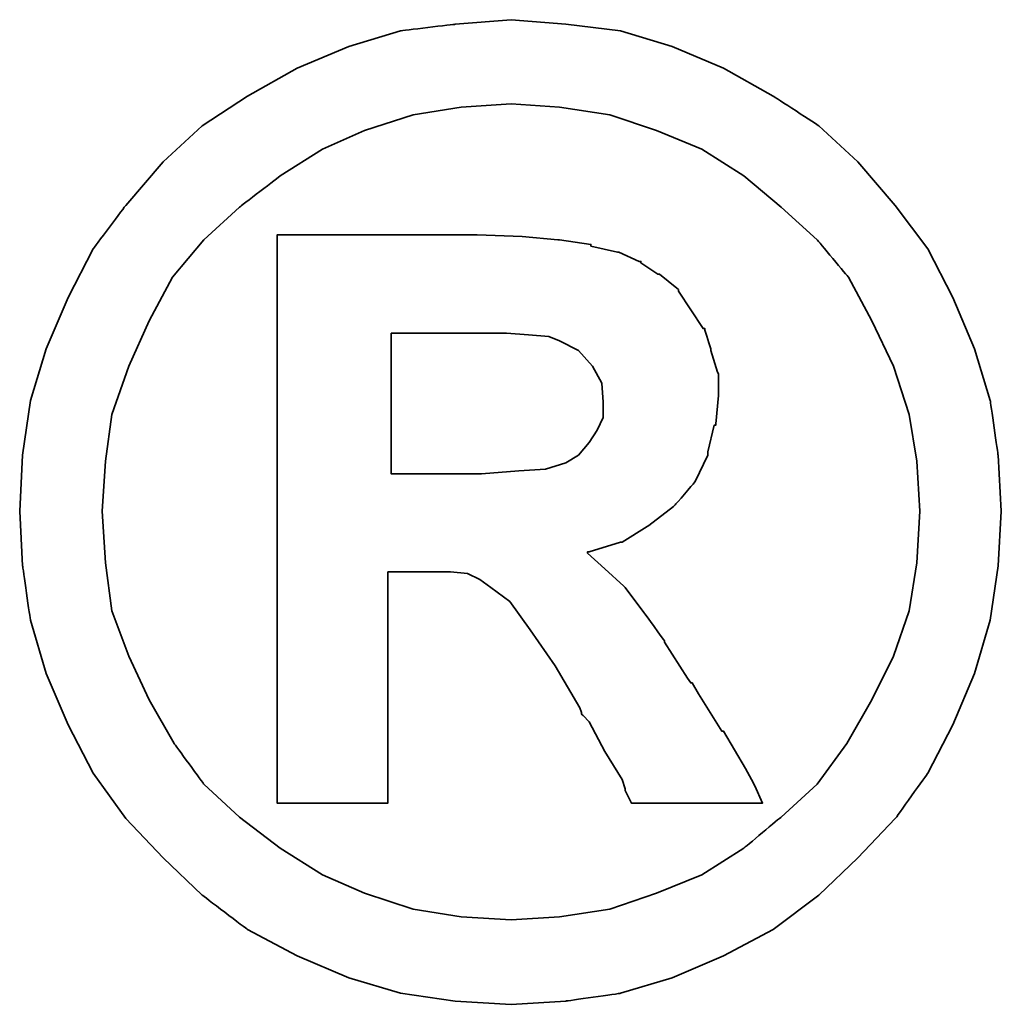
# Model space of a CAD drawing. Header units: millimetres. Extents: x 467 to 831, y 501 to 636.
# Tile 49 of 51: x 767.61 to 769.25, y 545.23 to 546.88. Entities that reach past the tile are written whole.
import ezdxf

# ---------------------------------------------------------------- set-up
doc = ezdxf.new("R2010")
doc.units = ezdxf.units.MM
doc.layers.add('DIM', color=4, linetype='CONTINUOUS')
doc.layers.add('layer 1', color=7, linetype='CONTINUOUS')

# ---------------------------------------------------------------- blocks, each defined once
blk = doc.blocks.new('TBI MOTION logo(完整正式版)')
at = {"layer": 'layer 1', "color": 22, "lineweight": 35}
for points, knots in [([(81.20634, 4.98624), (81.20634, 4.98624), (81.18649, 5.32862), (81.18649, 5.32862), (81.18649, 5.32862), (81.18649, 5.32862), (81.13886, 5.66206), (81.13886, 5.66206), (81.13886, 5.66206), (81.13886, 5.66206), (81.04359, 5.97764), (81.04359, 5.97764), (81.04359, 5.97764), (81.04359, 5.97764), (80.91061, 6.29124), (80.91061, 6.29124), (80.91061, 6.29124), (80.91061, 6.29124), (80.75778, 6.58697), (80.75778, 6.58697), (80.75778, 6.58697), (80.75778, 6.58697), (80.5593, 6.85294), (80.5593, 6.85294), (80.5593, 6.85294), (80.5593, 6.85294), (80.33105, 7.1189), (80.33105, 7.1189), (80.33105, 7.1189), (80.33105, 7.1189), (80.09287, 7.33921), (80.09287, 7.33921), (80.09287, 7.33921), (80.09287, 7.33921), (79.815, 7.51982), (79.815, 7.51982), (79.815, 7.51982), (79.815, 7.51982), (79.51133, 7.69051), (79.51133, 7.69051), (79.51133, 7.69051), (79.51133, 7.69051), (79.19773, 7.8235), (79.19773, 7.8235), (79.19773, 7.8235), (79.19773, 7.8235), (78.88215, 7.91877), (78.88215, 7.91877), (78.88215, 7.91877), (78.88215, 7.91877), (78.54871, 7.95846), (78.54871, 7.95846), (78.54871, 7.95846), (78.54871, 7.95846), (78.21526, 7.98625), (78.21526, 7.98625), (78.21526, 7.98625), (78.21526, 7.98625), (77.87388, 7.95846), (77.87388, 7.95846), (77.87388, 7.95846), (77.87388, 7.95846), (77.54044, 7.91877), (77.54044, 7.91877), (77.54044, 7.91877), (77.54044, 7.91877), (77.22485, 7.8235), (77.22485, 7.8235), (77.22485, 7.8235), (77.22485, 7.8235), (76.91027, 7.69051), (76.91027, 7.69051), (76.91027, 7.69051), (76.91027, 7.69051), (76.6056, 7.51982), (76.6056, 7.51982), (76.6056, 7.51982), (76.6056, 7.51982), (76.32972, 7.33921), (76.32972, 7.33921), (76.32972, 7.33921), (76.32972, 7.33921), (76.09154, 7.1189), (76.09154, 7.1189), (76.09154, 7.1189), (76.09154, 7.1189), (75.86329, 6.85294), (75.86329, 6.85294), (75.86329, 6.85294), (75.86329, 6.85294), (75.66382, 6.58697), (75.66382, 6.58697), (75.66382, 6.58697), (75.66382, 6.58697), (75.51099, 6.29124), (75.51099, 6.29124), (75.51099, 6.29124), (75.51099, 6.29124), (75.37702, 5.97764), (75.37702, 5.97764), (75.37702, 5.97764), (75.37702, 5.97764), (75.28175, 5.66206), (75.28175, 5.66206), (75.28175, 5.66206), (75.28175, 5.66206), (75.23411, 5.32862), (75.23411, 5.32862), (75.23411, 5.32862), (75.23411, 5.32862), (75.21625, 4.98624), (75.21625, 4.98624), (75.21625, 4.98624), (75.21625, 4.98624), (75.23411, 4.6528), (75.23411, 4.6528), (75.23411, 4.6528), (75.23411, 4.6528), (75.28175, 4.32035), (75.28175, 4.32035), (75.28175, 4.32035), (75.28175, 4.32035), (75.37702, 3.99583), (75.37702, 3.99583), (75.37702, 3.99583), (75.37702, 3.99583), (75.51099, 3.68224), (75.51099, 3.68224), (75.51099, 3.68224), (75.51099, 3.68224), (75.66382, 3.38749), (75.66382, 3.38749), (75.66382, 3.38749), (75.66382, 3.38749), (75.86329, 3.10963), (75.86329, 3.10963), (75.86329, 3.10963), (75.86329, 3.10963), (76.09154, 2.87145), (76.09154, 2.87145), (76.09154, 2.87145), (76.09154, 2.87145), (76.32972, 2.6432), (76.32972, 2.6432), (76.32972, 2.6432), (76.32972, 2.6432), (76.6056, 2.43381), (76.6056, 2.43381), (76.6056, 2.43381), (76.6056, 2.43381), (76.91027, 2.27205), (76.91027, 2.27205), (76.91027, 2.27205), (76.91027, 2.27205), (77.22485, 2.13906), (77.22485, 2.13906), (77.22485, 2.13906), (77.22485, 2.13906), (77.54044, 2.0438), (77.54044, 2.0438), (77.54044, 2.0438), (77.54044, 2.0438), (77.87388, 1.99616), (77.87388, 1.99616), (77.87388, 1.99616), (77.87388, 1.99616), (78.21526, 1.97631), (78.21526, 1.97631), (78.21526, 1.97631), (78.21526, 1.97631), (78.54871, 1.99616), (78.54871, 1.99616), (78.54871, 1.99616), (78.54871, 1.99616), (78.88215, 2.0438), (78.88215, 2.0438), (78.88215, 2.0438), (78.88215, 2.0438), (79.19773, 2.13906), (79.19773, 2.13906), (79.19773, 2.13906), (79.19773, 2.13906), (79.51133, 2.27205), (79.51133, 2.27205), (79.51133, 2.27205), (79.51133, 2.27205), (79.815, 2.43381), (79.815, 2.43381), (79.815, 2.43381), (79.815, 2.43381), (80.09287, 2.6432), (80.09287, 2.6432), (80.09287, 2.6432), (80.09287, 2.6432), (80.33105, 2.87145), (80.33105, 2.87145), (80.33105, 2.87145), (80.33105, 2.87145), (80.5593, 3.10963), (80.5593, 3.10963), (80.5593, 3.10963), (80.5593, 3.10963), (80.75778, 3.38749), (80.75778, 3.38749), (80.75778, 3.38749), (80.75778, 3.38749), (80.91061, 3.68224), (80.91061, 3.68224), (80.91061, 3.68224), (80.91061, 3.68224), (81.04359, 3.99583), (81.04359, 3.99583), (81.04359, 3.99583), (81.04359, 3.99583), (81.13886, 4.32035), (81.13886, 4.32035), (81.13886, 4.32035), (81.13886, 4.32035), (81.18649, 4.6528), (81.18649, 4.6528), (81.18649, 4.6528), (81.18649, 4.6528), (81.20634, 4.98624), (81.20634, 4.98624)], [0, 0, 0, 0, 0.0178571, 0.0178571, 0.0178571, 0.0178572, 0.0357143, 0.0357143, 0.0357143, 0.0357143, 0.0535714, 0.0535714, 0.0535714, 0.0535714, 0.0714286, 0.0714286, 0.0714286, 0.0714286, 0.0892857, 0.0892857, 0.0892857, 0.0892857, 0.1071429, 0.1071429, 0.1071429, 0.1071429, 0.125, 0.125, 0.125, 0.125, 0.1428571, 0.1428571, 0.1428571, 0.1428572, 0.1607143, 0.1607143, 0.1607143, 0.1607143, 0.1785714, 0.1785714, 0.1785714, 0.1785714, 0.1964286, 0.1964286, 0.1964286, 0.1964286, 0.2142857, 0.2142857, 0.2142857, 0.2142857, 0.2321429, 0.2321429, 0.2321429, 0.2321429, 0.25, 0.25, 0.25, 0.25, 0.2678571, 0.2678571, 0.2678571, 0.2678572, 0.2857143, 0.2857143, 0.2857143, 0.2857143, 0.3035714, 0.3035714, 0.3035714, 0.3035714, 0.3214286, 0.3214286, 0.3214286, 0.3214286, 0.3392857, 0.3392857, 0.3392857, 0.3392857, 0.3571429, 0.3571429, 0.3571429, 0.3571429, 0.375, 0.375, 0.375, 0.375, 0.3928571, 0.3928571, 0.3928571, 0.3928572, 0.4107143, 0.4107143, 0.4107143, 0.4107143, 0.4285714, 0.4285714, 0.4285714, 0.4285714, 0.4464286, 0.4464286, 0.4464286, 0.4464286, 0.4642857, 0.4642857, 0.4642857, 0.4642857, 0.4821429, 0.4821429, 0.4821429, 0.4821429, 0.5, 0.5, 0.5, 0.5, 0.5178571, 0.5178571, 0.5178571, 0.5178572, 0.5357143, 0.5357143, 0.5357143, 0.5357143, 0.5535714, 0.5535714, 0.5535714, 0.5535714, 0.5714286, 0.5714286, 0.5714286, 0.5714286, 0.5892857, 0.5892857, 0.5892857, 0.5892857, 0.6071429, 0.6071429, 0.6071429, 0.6071429, 0.625, 0.625, 0.625, 0.625, 0.6428571, 0.6428571, 0.6428571, 0.6428572, 0.6607143, 0.6607143, 0.6607143, 0.6607143, 0.6785714, 0.6785714, 0.6785714, 0.6785714, 0.6964286, 0.6964286, 0.6964286, 0.6964286, 0.7142857, 0.7142857, 0.7142857, 0.7142857, 0.7321429, 0.7321429, 0.7321429, 0.7321429, 0.75, 0.75, 0.75, 0.75, 0.7678571, 0.7678571, 0.7678571, 0.7678572, 0.7857143, 0.7857143, 0.7857143, 0.7857143, 0.8035714, 0.8035714, 0.8035714, 0.8035714, 0.8214286, 0.8214286, 0.8214286, 0.8214286, 0.8392857, 0.8392857, 0.8392857, 0.8392857, 0.8571429, 0.8571429, 0.8571429, 0.8571429, 0.875, 0.875, 0.875, 0.875, 0.8928571, 0.8928571, 0.8928571, 0.8928572, 0.9107143, 0.9107143, 0.9107143, 0.9107143, 0.9285714, 0.9285714, 0.9285714, 0.9285714, 0.9464286, 0.9464286, 0.9464286, 0.9464286, 0.9642857, 0.9642857, 0.9642857, 0.9642857, 0.9821429, 0.9821429, 0.9821429, 0.9821429, 1, 1, 1, 1]), ([(80.71014, 4.98624), (80.71014, 4.98624), (80.69129, 5.29091), (80.69129, 5.29091), (80.69129, 5.29091), (80.69129, 5.29091), (80.64464, 5.57672), (80.64464, 5.57672), (80.64464, 5.57672), (80.64464, 5.57672), (80.54937, 5.87245), (80.54937, 5.87245), (80.54937, 5.87245), (80.54937, 5.87245), (80.41639, 6.14833), (80.41639, 6.14833), (80.41639, 6.14833), (80.41639, 6.14833), (80.27349, 6.41429), (80.27349, 6.41429), (80.27349, 6.41429), (80.27349, 6.41429), (80.08295, 6.64255), (80.08295, 6.64255), (80.08295, 6.64255), (80.08295, 6.64255), (79.86264, 6.84301), (79.86264, 6.84301), (79.86264, 6.84301), (79.86264, 6.84301), (79.63439, 7.03355), (79.63439, 7.03355), (79.63439, 7.03355), (79.63439, 7.03355), (79.37835, 7.1963), (79.37835, 7.1963), (79.37835, 7.1963), (79.37835, 7.1963), (79.10246, 7.30944), (79.10246, 7.30944), (79.10246, 7.30944), (79.10246, 7.30944), (78.81665, 7.40471), (78.81665, 7.40471), (78.81665, 7.40471), (78.81665, 7.40471), (78.511, 7.45234), (78.511, 7.45234), (78.511, 7.45234), (78.511, 7.45234), (78.21526, 7.47219), (78.21526, 7.47219), (78.21526, 7.47219), (78.21526, 7.47219), (77.9106, 7.45234), (77.9106, 7.45234), (77.9106, 7.45234), (77.9106, 7.45234), (77.61685, 7.40471), (77.61685, 7.40471), (77.61685, 7.40471), (77.61685, 7.40471), (77.32012, 7.30944), (77.32012, 7.30944), (77.32012, 7.30944), (77.32012, 7.30944), (77.06309, 7.1963), (77.06309, 7.1963), (77.06309, 7.1963), (77.06309, 7.1963), (76.80606, 7.03355), (76.80606, 7.03355), (76.80606, 7.03355), (76.80606, 7.03355), (76.55797, 6.84301), (76.55797, 6.84301), (76.55797, 6.84301), (76.55797, 6.84301), (76.34063, 6.64255), (76.34063, 6.64255), (76.34063, 6.64255), (76.34063, 6.64255), (76.1491, 6.41429), (76.1491, 6.41429), (76.1491, 6.41429), (76.1491, 6.41429), (76.0062, 6.14833), (76.0062, 6.14833), (76.0062, 6.14833), (76.0062, 6.14833), (75.88314, 5.87245), (75.88314, 5.87245), (75.88314, 5.87245), (75.88314, 5.87245), (75.77794, 5.57672), (75.77794, 5.57672), (75.77794, 5.57672), (75.77794, 5.57672), (75.73924, 5.29091), (75.73924, 5.29091), (75.73924, 5.29091), (75.73924, 5.29091), (75.72039, 4.98624), (75.72039, 4.98624), (75.72039, 4.98624), (75.72039, 4.98624), (75.73924, 4.67165), (75.73924, 4.67165), (75.73924, 4.67165), (75.73924, 4.67165), (75.77794, 4.37791), (75.77794, 4.37791), (75.77794, 4.37791), (75.77794, 4.37791), (75.88314, 4.10102), (75.88314, 4.10102), (75.88314, 4.10102), (75.88314, 4.10102), (76.0062, 3.83407), (76.0062, 3.83407), (76.0062, 3.83407), (76.0062, 3.83407), (76.15902, 3.56811), (76.15902, 3.56811), (76.15902, 3.56811), (76.15902, 3.56811), (76.34063, 3.32001), (76.34063, 3.32001), (76.34063, 3.32001), (76.34063, 3.32001), (76.55797, 3.11955), (76.55797, 3.11955), (76.55797, 3.11955), (76.55797, 3.11955), (76.80606, 2.92901), (76.80606, 2.92901), (76.80606, 2.92901), (76.80606, 2.92901), (77.06309, 2.76725), (77.06309, 2.76725), (77.06309, 2.76725), (77.06309, 2.76725), (77.32012, 2.65412), (77.32012, 2.65412), (77.32012, 2.65412), (77.32012, 2.65412), (77.61685, 2.55786), (77.61685, 2.55786), (77.61685, 2.55786), (77.61685, 2.55786), (77.9106, 2.51022), (77.9106, 2.51022), (77.9106, 2.51022), (77.9106, 2.51022), (78.21526, 2.49137), (78.21526, 2.49137), (78.21526, 2.49137), (78.21526, 2.49137), (78.511, 2.51022), (78.511, 2.51022), (78.511, 2.51022), (78.511, 2.51022), (78.81665, 2.55786), (78.81665, 2.55786), (78.81665, 2.55786), (78.81665, 2.55786), (79.10246, 2.65412), (79.10246, 2.65412), (79.10246, 2.65412), (79.10246, 2.65412), (79.37835, 2.76725), (79.37835, 2.76725), (79.37835, 2.76725), (79.37835, 2.76725), (79.63439, 2.92901), (79.63439, 2.92901), (79.63439, 2.92901), (79.63439, 2.92901), (79.86264, 3.11955), (79.86264, 3.11955), (79.86264, 3.11955), (79.86264, 3.11955), (80.08295, 3.32001), (80.08295, 3.32001), (80.08295, 3.32001), (80.08295, 3.32001), (80.26356, 3.56811), (80.26356, 3.56811), (80.26356, 3.56811), (80.26356, 3.56811), (80.41639, 3.83407), (80.41639, 3.83407), (80.41639, 3.83407), (80.41639, 3.83407), (80.54937, 4.10102), (80.54937, 4.10102), (80.54937, 4.10102), (80.54937, 4.10102), (80.64464, 4.37791), (80.64464, 4.37791), (80.64464, 4.37791), (80.64464, 4.37791), (80.69129, 4.67165), (80.69129, 4.67165), (80.69129, 4.67165), (80.69129, 4.67165), (80.71014, 4.98624), (80.71014, 4.98624)], [0, 0, 0, 0, 0.0192308, 0.0192308, 0.0192308, 0.0192308, 0.0384615, 0.0384615, 0.0384615, 0.0384615, 0.0576923, 0.0576923, 0.0576923, 0.0576923, 0.0769231, 0.0769231, 0.0769231, 0.0769231, 0.0961538, 0.0961538, 0.0961538, 0.0961539, 0.1153846, 0.1153846, 0.1153846, 0.1153846, 0.1346154, 0.1346154, 0.1346154, 0.1346154, 0.1538462, 0.1538462, 0.1538462, 0.1538462, 0.1730769, 0.1730769, 0.1730769, 0.1730769, 0.1923077, 0.1923077, 0.1923077, 0.1923077, 0.2115385, 0.2115385, 0.2115385, 0.2115385, 0.2307692, 0.2307692, 0.2307692, 0.2307692, 0.25, 0.25, 0.25, 0.25, 0.2692308, 0.2692308, 0.2692308, 0.2692308, 0.2884615, 0.2884615, 0.2884615, 0.2884615, 0.3076923, 0.3076923, 0.3076923, 0.3076923, 0.3269231, 0.3269231, 0.3269231, 0.3269231, 0.3461538, 0.3461538, 0.3461538, 0.3461539, 0.3653846, 0.3653846, 0.3653846, 0.3653846, 0.3846154, 0.3846154, 0.3846154, 0.3846154, 0.4038462, 0.4038462, 0.4038462, 0.4038462, 0.4230769, 0.4230769, 0.4230769, 0.4230769, 0.4423077, 0.4423077, 0.4423077, 0.4423077, 0.4615385, 0.4615385, 0.4615385, 0.4615385, 0.4807692, 0.4807692, 0.4807692, 0.4807692, 0.5, 0.5, 0.5, 0.5, 0.5192308, 0.5192308, 0.5192308, 0.5192308, 0.5384615, 0.5384615, 0.5384615, 0.5384615, 0.5576923, 0.5576923, 0.5576923, 0.5576923, 0.5769231, 0.5769231, 0.5769231, 0.5769231, 0.5961538, 0.5961538, 0.5961538, 0.5961539, 0.6153846, 0.6153846, 0.6153846, 0.6153846, 0.6346154, 0.6346154, 0.6346154, 0.6346154, 0.6538462, 0.6538462, 0.6538462, 0.6538462, 0.6730769, 0.6730769, 0.6730769, 0.6730769, 0.6923077, 0.6923077, 0.6923077, 0.6923077, 0.7115385, 0.7115385, 0.7115385, 0.7115385, 0.7307692, 0.7307692, 0.7307692, 0.7307692, 0.75, 0.75, 0.75, 0.75, 0.7692308, 0.7692308, 0.7692308, 0.7692308, 0.7884615, 0.7884615, 0.7884615, 0.7884615, 0.8076923, 0.8076923, 0.8076923, 0.8076923, 0.8269231, 0.8269231, 0.8269231, 0.8269231, 0.8461538, 0.8461538, 0.8461538, 0.8461539, 0.8653846, 0.8653846, 0.8653846, 0.8653846, 0.8846154, 0.8846154, 0.8846154, 0.8846154, 0.9038462, 0.9038462, 0.9038462, 0.9038462, 0.9230769, 0.9230769, 0.9230769, 0.9230769, 0.9423077, 0.9423077, 0.9423077, 0.9423077, 0.9615385, 0.9615385, 0.9615385, 0.9615385, 0.9807692, 0.9807692, 0.9807692, 0.9807692, 1, 1, 1, 1]), ([(76.78721, 3.2823), (76.78721, 3.2823), (76.78721, 3.32001), (76.78721, 3.32001), (76.78721, 3.32001), (76.78721, 3.32001), (76.78721, 3.42422), (76.78721, 3.42422), (76.78721, 3.42422), (76.78721, 3.42422), (76.78721, 3.59689), (76.78721, 3.59689), (76.78721, 3.59689), (76.78721, 3.59689), (76.78721, 3.80529), (76.78721, 3.80529), (76.78721, 3.80529), (76.78721, 3.80529), (76.78721, 4.0524), (76.78721, 4.0524), (76.78721, 4.0524), (76.78721, 4.0524), (76.78721, 4.32035), (76.78721, 4.32035), (76.78721, 4.32035), (76.78721, 4.32035), (76.78721, 4.92868), (76.78721, 4.92868), (76.78721, 4.92868), (76.78721, 4.92868), (76.78721, 5.53801), (76.78721, 5.53801), (76.78721, 5.53801), (76.78721, 5.53801), (76.78721, 5.82482), (76.78721, 5.82482), (76.78721, 5.82482), (76.78721, 5.82482), (76.78721, 6.07291), (76.78721, 6.07291), (76.78721, 6.07291), (76.78721, 6.07291), (76.78721, 6.30017), (76.78721, 6.30017), (76.78721, 6.30017), (76.78721, 6.30017), (76.78721, 6.45399), (76.78721, 6.45399), (76.78721, 6.45399), (76.78721, 6.45399), (76.78721, 6.5572), (76.78721, 6.5572), (76.78721, 6.5572), (76.78721, 6.5572), (76.78721, 6.59689), (76.78721, 6.59689), (76.78721, 6.59689), (76.78721, 6.59689), (76.78721, 6.67232), (76.78721, 6.67232), (76.78721, 6.67232), (76.78721, 6.67232), (76.8537, 6.67232), (76.8537, 6.67232), (76.8537, 6.67232), (76.8537, 6.67232), (76.87355, 6.67232), (76.87355, 6.67232), (76.87355, 6.67232), (76.87355, 6.67232), (76.91027, 6.67232), (76.91027, 6.67232), (76.91027, 6.67232), (76.91027, 6.67232), (77.04424, 6.67232), (77.04424, 6.67232), (77.04424, 6.67232), (77.04424, 6.67232), (77.22485, 6.67232), (77.22485, 6.67232), (77.22485, 6.67232), (77.22485, 6.67232), (77.43524, 6.67232), (77.43524, 6.67232), (77.43524, 6.67232), (77.43524, 6.67232), (77.65357, 6.67232), (77.65357, 6.67232), (77.65357, 6.67232), (77.65357, 6.67232), (77.82625, 6.67232), (77.82625, 6.67232), (77.82625, 6.67232), (77.82625, 6.67232), (77.94037, 6.67232), (77.94037, 6.67232), (77.94037, 6.67232), (77.94037, 6.67232), (77.97709, 6.67232), (77.97709, 6.67232), (77.97709, 6.67232), (77.97709, 6.67232), (77.99694, 6.67232), (77.99694, 6.67232), (77.99694, 6.67232), (77.99694, 6.67232), (78.00686, 6.67232), (78.00686, 6.67232), (78.00686, 6.67232), (78.00686, 6.67232), (78.28275, 6.6624), (78.28275, 6.6624), (78.28275, 6.6624), (78.28275, 6.6624), (78.50107, 6.64255), (78.50107, 6.64255), (78.50107, 6.64255), (78.50107, 6.64255), (78.511, 6.64255), (78.511, 6.64255), (78.511, 6.64255), (78.511, 6.64255), (78.70154, 6.61476), (78.70154, 6.61476), (78.70154, 6.61476), (78.70154, 6.61476), (78.70154, 6.60483), (78.70154, 6.60483), (78.70154, 6.60483), (78.70154, 6.60483), (78.86429, 6.56713), (78.86429, 6.56713), (78.86429, 6.56713), (78.86429, 6.56713), (78.87223, 6.56713), (78.87223, 6.56713), (78.87223, 6.56713), (78.87223, 6.56713), (78.99727, 6.51056), (78.99727, 6.51056), (78.99727, 6.51056), (78.99727, 6.51056), (79.00719, 6.51056), (79.00719, 6.51056), (79.00719, 6.51056), (79.00719, 6.51056), (79.00719, 6.50162), (79.00719, 6.50162), (79.00719, 6.50162), (79.00719, 6.50162), (79.1104, 6.43415), (79.1104, 6.43415), (79.1104, 6.43415), (79.1104, 6.43415), (79.12132, 6.43415), (79.12132, 6.43415), (79.12132, 6.43415), (79.12132, 6.43415), (79.22552, 6.34781), (79.22552, 6.34781), (79.22552, 6.34781), (79.22552, 6.34781), (79.23544, 6.33888), (79.23544, 6.33888), (79.23544, 6.33888), (79.23544, 6.33888), (79.23544, 6.32895), (79.23544, 6.32895), (79.23544, 6.32895), (79.23544, 6.32895), (79.31087, 6.21483), (79.31087, 6.21483), (79.31087, 6.21483), (79.31087, 6.21483), (79.38629, 6.1007), (79.38629, 6.1007), (79.38629, 6.1007), (79.38629, 6.1007), (79.3972, 6.1007), (79.3972, 6.1007), (79.3972, 6.1007), (79.3972, 6.1007), (79.3972, 6.09078), (79.3972, 6.09078), (79.3972, 6.09078), (79.3972, 6.09078), (79.43392, 5.97764), (79.43392, 5.97764), (79.43392, 5.97764), (79.43392, 5.97764), (79.43392, 5.96772), (79.43392, 5.96772), (79.43392, 5.96772), (79.43392, 5.96772), (79.47362, 5.83474), (79.47362, 5.83474), (79.47362, 5.83474), (79.47362, 5.83474), (79.48156, 5.82482), (79.48156, 5.82482), (79.48156, 5.82482), (79.48156, 5.82482), (79.48156, 5.69977), (79.48156, 5.69977), (79.48156, 5.69977), (79.48156, 5.69977), (79.48156, 5.69183), (79.48156, 5.69183), (79.48156, 5.69183), (79.48156, 5.69183), (79.4637, 5.51915), (79.4637, 5.51915), (79.4637, 5.51915), (79.4637, 5.51915), (79.4637, 5.51122), (79.4637, 5.51122), (79.4637, 5.51122), (79.4637, 5.51122), (79.45377, 5.51122), (79.45377, 5.51122), (79.45377, 5.51122), (79.45377, 5.51122), (79.41507, 5.34847), (79.41507, 5.34847), (79.41507, 5.34847), (79.41507, 5.34847), (79.41507, 5.33854), (79.41507, 5.33854), (79.41507, 5.33854), (79.41507, 5.33854), (79.41507, 5.32862), (79.41507, 5.32862), (79.41507, 5.32862), (79.41507, 5.32862), (79.33865, 5.16785), (79.33865, 5.16785), (79.33865, 5.16785), (79.33865, 5.16785), (79.33071, 5.15693), (79.33071, 5.15693), (79.33071, 5.15693), (79.33071, 5.15693), (79.2156, 5.02495), (79.2156, 5.02495), (79.2156, 5.02495), (79.2156, 5.02495), (79.20567, 5.01502), (79.20567, 5.01502), (79.20567, 5.01502), (79.20567, 5.01502), (79.05483, 4.89991), (79.05483, 4.89991), (79.05483, 4.89991), (79.05483, 4.89991), (79.04491, 4.89197), (79.04491, 4.89197), (79.04491, 4.89197), (79.04491, 4.89197), (78.89208, 4.7967), (78.89208, 4.7967), (78.89208, 4.7967), (78.89208, 4.7967), (78.88215, 4.7967), (78.88215, 4.7967), (78.88215, 4.7967), (78.88215, 4.7967), (78.69161, 4.73913), (78.69161, 4.73913), (78.69161, 4.73913), (78.69161, 4.73913), (78.68169, 4.73913), (78.68169, 4.73913), (78.68169, 4.73913), (78.68169, 4.73913), (78.68169, 4.72921), (78.68169, 4.72921), (78.68169, 4.72921), (78.68169, 4.72921), (78.78688, 4.63394), (78.78688, 4.63394), (78.78688, 4.63394), (78.78688, 4.63394), (78.902, 4.52875), (78.902, 4.52875), (78.902, 4.52875), (78.902, 4.52875), (78.91093, 4.52081), (78.91093, 4.52081), (78.91093, 4.52081), (78.91093, 4.52081), (79.02506, 4.36798), (79.02506, 4.36798), (79.02506, 4.36798), (79.02506, 4.36798), (79.1501, 4.1953), (79.1501, 4.1953), (79.1501, 4.1953), (79.1501, 4.1953), (79.1501, 4.18736), (79.1501, 4.18736), (79.1501, 4.18736), (79.1501, 4.18736), (79.29201, 3.96705), (79.29201, 3.96705), (79.29201, 3.96705), (79.29201, 3.96705), (79.31087, 3.93828), (79.31087, 3.93828), (79.31087, 3.93828), (79.31087, 3.93828), (79.32079, 3.93828), (79.32079, 3.93828), (79.32079, 3.93828), (79.32079, 3.93828), (79.3585, 3.87178), (79.3585, 3.87178), (79.3585, 3.87178), (79.3585, 3.87178), (79.50141, 3.64353), (79.50141, 3.64353), (79.50141, 3.64353), (79.50141, 3.64353), (79.51133, 3.64353), (79.51133, 3.64353), (79.51133, 3.64353), (79.51133, 3.64353), (79.64431, 3.41528), (79.64431, 3.41528), (79.64431, 3.41528), (79.64431, 3.41528), (79.68202, 3.3478), (79.68202, 3.3478), (79.68202, 3.3478), (79.68202, 3.3478), (79.70187, 3.31009), (79.70187, 3.31009), (79.70187, 3.31009), (79.70187, 3.31009), (79.7495, 3.2049), (79.7495, 3.2049), (79.7495, 3.2049), (79.7495, 3.2049), (79.64431, 3.2049), (79.64431, 3.2049), (79.64431, 3.2049), (79.64431, 3.2049), (79.62546, 3.2049), (79.62546, 3.2049), (79.62546, 3.2049), (79.62546, 3.2049), (79.53912, 3.2049), (79.53912, 3.2049), (79.53912, 3.2049), (79.53912, 3.2049), (79.31087, 3.2049), (79.31087, 3.2049), (79.31087, 3.2049), (79.31087, 3.2049), (79.08262, 3.2049), (79.08262, 3.2049), (79.08262, 3.2049), (79.08262, 3.2049), (79.00719, 3.2049), (79.00719, 3.2049), (79.00719, 3.2049), (79.00719, 3.2049), (78.98735, 3.2049), (78.98735, 3.2049), (78.98735, 3.2049), (78.98735, 3.2049), (78.94964, 3.2049), (78.94964, 3.2049), (78.94964, 3.2049), (78.94964, 3.2049), (78.92979, 3.24459), (78.92979, 3.24459), (78.92979, 3.24459), (78.92979, 3.24459), (78.91093, 3.2823), (78.91093, 3.2823), (78.91093, 3.2823), (78.91093, 3.2823), (78.91093, 3.29223), (78.91093, 3.29223), (78.91093, 3.29223), (78.91093, 3.29223), (78.89208, 3.3478), (78.89208, 3.3478), (78.89208, 3.3478), (78.89208, 3.3478), (78.78688, 3.52048), (78.78688, 3.52048), (78.78688, 3.52048), (78.78688, 3.52048), (78.69161, 3.7001), (78.69161, 3.7001), (78.69161, 3.7001), (78.69161, 3.7001), (78.6539, 3.7388), (78.6539, 3.7388), (78.6539, 3.7388), (78.6539, 3.7388), (78.64398, 3.74873), (78.64398, 3.74873), (78.64398, 3.74873), (78.64398, 3.74873), (78.64398, 3.75766), (78.64398, 3.75766), (78.64398, 3.75766), (78.64398, 3.75766), (78.63405, 3.78644), (78.63405, 3.78644), (78.63405, 3.78644), (78.63405, 3.78644), (78.48321, 4.04347), (78.48321, 4.04347), (78.48321, 4.04347), (78.48321, 4.04347), (78.33038, 4.2618), (78.33038, 4.2618), (78.33038, 4.2618), (78.33038, 4.2618), (78.20732, 4.43447), (78.20732, 4.43447), (78.20732, 4.43447), (78.20732, 4.43447), (78.09221, 4.52081), (78.09221, 4.52081), (78.09221, 4.52081), (78.09221, 4.52081), (78.02472, 4.56845), (78.02472, 4.56845), (78.02472, 4.56845), (78.02472, 4.56845), (77.9493, 4.60616), (77.9493, 4.60616), (77.9493, 4.60616), (77.9493, 4.60616), (77.8451, 4.61608), (77.8451, 4.61608), (77.8451, 4.61608), (77.8451, 4.61608), (77.71113, 4.61608), (77.71113, 4.61608), (77.71113, 4.61608), (77.71113, 4.61608), (77.69128, 4.61608), (77.69128, 4.61608), (77.69128, 4.61608), (77.69128, 4.61608), (77.67342, 4.61608), (77.67342, 4.61608), (77.67342, 4.61608), (77.67342, 4.61608), (77.5583, 4.61608), (77.5583, 4.61608), (77.5583, 4.61608), (77.5583, 4.61608), (77.46303, 4.61608), (77.46303, 4.61608), (77.46303, 4.61608), (77.46303, 4.61608), (77.46303, 4.54761), (77.46303, 4.54761), (77.46303, 4.54761), (77.46303, 4.54761), (77.46303, 4.47318), (77.46303, 4.47318), (77.46303, 4.47318), (77.46303, 4.47318), (77.46303, 4.24294), (77.46303, 4.24294), (77.46303, 4.24294), (77.46303, 4.24294), (77.46303, 3.99583), (77.46303, 3.99583), (77.46303, 3.99583), (77.46303, 3.99583), (77.46303, 3.72888), (77.46303, 3.72888), (77.46303, 3.72888), (77.46303, 3.72888), (77.46303, 3.51055), (77.46303, 3.51055), (77.46303, 3.51055), (77.46303, 3.51055), (77.46303, 3.42422), (77.46303, 3.42422), (77.46303, 3.42422), (77.46303, 3.42422), (77.46303, 3.35773), (77.46303, 3.35773), (77.46303, 3.35773), (77.46303, 3.35773), (77.46303, 3.30017), (77.46303, 3.30017), (77.46303, 3.30017), (77.46303, 3.30017), (77.46303, 3.2823), (77.46303, 3.2823), (77.46303, 3.2823), (77.46303, 3.2823), (77.46303, 3.2049), (77.46303, 3.2049), (77.46303, 3.2049), (77.46303, 3.2049), (77.39753, 3.2049), (77.39753, 3.2049), (77.39753, 3.2049), (77.39753, 3.2049), (77.37768, 3.2049), (77.37768, 3.2049), (77.37768, 3.2049), (77.37768, 3.2049), (77.32012, 3.2049), (77.32012, 3.2049), (77.32012, 3.2049), (77.32012, 3.2049), (77.12165, 3.2049), (77.12165, 3.2049), (77.12165, 3.2049), (77.12165, 3.2049), (76.94897, 3.2049), (76.94897, 3.2049), (76.94897, 3.2049), (76.94897, 3.2049), (76.8924, 3.2049), (76.8924, 3.2049), (76.8924, 3.2049), (76.8924, 3.2049), (76.8537, 3.2049), (76.8537, 3.2049), (76.8537, 3.2049), (76.8537, 3.2049), (76.78721, 3.2049), (76.78721, 3.2049), (76.78721, 3.2049), (76.78721, 3.2049), (76.78721, 3.2823), (76.78721, 3.2823)], [0, 0, 0, 0, 0.0074074, 0.0074074, 0.0074074, 0.0074074, 0.0148148, 0.0148148, 0.0148148, 0.0148148, 0.0222222, 0.0222222, 0.0222222, 0.0222222, 0.0296296, 0.0296296, 0.0296296, 0.0296296, 0.037037, 0.037037, 0.037037, 0.037037, 0.0444444, 0.0444444, 0.0444444, 0.0444445, 0.0518519, 0.0518519, 0.0518519, 0.0518519, 0.0592593, 0.0592593, 0.0592593, 0.0592593, 0.0666667, 0.0666667, 0.0666667, 0.0666667, 0.0740741, 0.0740741, 0.0740741, 0.0740741, 0.0814815, 0.0814815, 0.0814815, 0.0814815, 0.0888889, 0.0888889, 0.0888889, 0.0888889, 0.0962963, 0.0962963, 0.0962963, 0.0962963, 0.1037037, 0.1037037, 0.1037037, 0.1037037, 0.1111111, 0.1111111, 0.1111111, 0.1111111, 0.1185185, 0.1185185, 0.1185185, 0.1185185, 0.1259259, 0.1259259, 0.1259259, 0.1259259, 0.1333333, 0.1333333, 0.1333333, 0.1333333, 0.1407407, 0.1407407, 0.1407407, 0.1407408, 0.1481481, 0.1481481, 0.1481481, 0.1481482, 0.1555556, 0.1555556, 0.1555556, 0.1555556, 0.162963, 0.162963, 0.162963, 0.162963, 0.1703704, 0.1703704, 0.1703704, 0.1703704, 0.1777778, 0.1777778, 0.1777778, 0.1777778, 0.1851852, 0.1851852, 0.1851852, 0.1851852, 0.1925926, 0.1925926, 0.1925926, 0.1925926, 0.2, 0.2, 0.2, 0.2, 0.2074074, 0.2074074, 0.2074074, 0.2074074, 0.2148148, 0.2148148, 0.2148148, 0.2148148, 0.2222222, 0.2222222, 0.2222222, 0.2222222, 0.2296296, 0.2296296, 0.2296296, 0.2296296, 0.237037, 0.237037, 0.237037, 0.237037, 0.2444444, 0.2444444, 0.2444444, 0.2444445, 0.2518519, 0.2518519, 0.2518519, 0.2518519, 0.2592593, 0.2592593, 0.2592593, 0.2592593, 0.2666667, 0.2666667, 0.2666667, 0.2666667, 0.2740741, 0.2740741, 0.2740741, 0.2740741, 0.2814815, 0.2814815, 0.2814815, 0.2814815, 0.2888889, 0.2888889, 0.2888889, 0.2888889, 0.2962963, 0.2962963, 0.2962963, 0.2962963, 0.3037037, 0.3037037, 0.3037037, 0.3037037, 0.3111111, 0.3111111, 0.3111111, 0.3111111, 0.3185185, 0.3185185, 0.3185185, 0.3185185, 0.3259259, 0.3259259, 0.3259259, 0.3259259, 0.3333333, 0.3333333, 0.3333333, 0.3333333, 0.3407407, 0.3407407, 0.3407407, 0.3407408, 0.3481481, 0.3481481, 0.3481481, 0.3481482, 0.3555556, 0.3555556, 0.3555556, 0.3555556, 0.362963, 0.362963, 0.362963, 0.362963, 0.3703704, 0.3703704, 0.3703704, 0.3703704, 0.3777778, 0.3777778, 0.3777778, 0.3777778, 0.3851852, 0.3851852, 0.3851852, 0.3851852, 0.3925926, 0.3925926, 0.3925926, 0.3925926, 0.4, 0.4, 0.4, 0.4, 0.4074074, 0.4074074, 0.4074074, 0.4074074, 0.4148148, 0.4148148, 0.4148148, 0.4148148, 0.4222222, 0.4222222, 0.4222222, 0.4222222, 0.4296296, 0.4296296, 0.4296296, 0.4296296, 0.437037, 0.437037, 0.437037, 0.437037, 0.4444444, 0.4444444, 0.4444444, 0.4444445, 0.4518519, 0.4518519, 0.4518519, 0.4518519, 0.4592593, 0.4592593, 0.4592593, 0.4592593, 0.4666667, 0.4666667, 0.4666667, 0.4666667, 0.4740741, 0.4740741, 0.4740741, 0.4740741, 0.4814815, 0.4814815, 0.4814815, 0.4814815, 0.4888889, 0.4888889, 0.4888889, 0.4888889, 0.4962963, 0.4962963, 0.4962963, 0.4962963, 0.5037037, 0.5037037, 0.5037037, 0.5037037, 0.5111111, 0.5111111, 0.5111111, 0.5111111, 0.5185185, 0.5185185, 0.5185185, 0.5185185, 0.5259259, 0.5259259, 0.5259259, 0.5259259, 0.5333333, 0.5333333, 0.5333333, 0.5333333, 0.5407407, 0.5407407, 0.5407407, 0.5407408, 0.5481481, 0.5481481, 0.5481481, 0.5481482, 0.5555556, 0.5555556, 0.5555556, 0.5555556, 0.562963, 0.562963, 0.562963, 0.562963, 0.5703704, 0.5703704, 0.5703704, 0.5703704, 0.5777778, 0.5777778, 0.5777778, 0.5777778, 0.5851852, 0.5851852, 0.5851852, 0.5851852, 0.5925926, 0.5925926, 0.5925926, 0.5925926, 0.6, 0.6, 0.6, 0.6, 0.6074074, 0.6074074, 0.6074074, 0.6074074, 0.6148148, 0.6148148, 0.6148148, 0.6148148, 0.6222222, 0.6222222, 0.6222222, 0.6222222, 0.6296296, 0.6296296, 0.6296296, 0.6296296, 0.637037, 0.637037, 0.637037, 0.637037, 0.6444444, 0.6444444, 0.6444444, 0.6444445, 0.6518519, 0.6518519, 0.6518519, 0.6518519, 0.6592593, 0.6592593, 0.6592593, 0.6592593, 0.6666667, 0.6666667, 0.6666667, 0.6666667, 0.6740741, 0.6740741, 0.6740741, 0.6740741, 0.6814815, 0.6814815, 0.6814815, 0.6814815, 0.6888889, 0.6888889, 0.6888889, 0.6888889, 0.6962963, 0.6962963, 0.6962963, 0.6962963, 0.7037037, 0.7037037, 0.7037037, 0.7037037, 0.7111111, 0.7111111, 0.7111111, 0.7111111, 0.7185185, 0.7185185, 0.7185185, 0.7185185, 0.7259259, 0.7259259, 0.7259259, 0.7259259, 0.7333333, 0.7333333, 0.7333333, 0.7333333, 0.7407407, 0.7407407, 0.7407407, 0.7407408, 0.7481481, 0.7481481, 0.7481481, 0.7481482, 0.7555556, 0.7555556, 0.7555556, 0.7555556, 0.762963, 0.762963, 0.762963, 0.762963, 0.7703704, 0.7703704, 0.7703704, 0.7703704, 0.7777778, 0.7777778, 0.7777778, 0.7777778, 0.7851852, 0.7851852, 0.7851852, 0.7851852, 0.7925926, 0.7925926, 0.7925926, 0.7925926, 0.8, 0.8, 0.8, 0.8, 0.8074074, 0.8074074, 0.8074074, 0.8074074, 0.8148148, 0.8148148, 0.8148148, 0.8148148, 0.8222222, 0.8222222, 0.8222222, 0.8222222, 0.8296296, 0.8296296, 0.8296296, 0.8296296, 0.837037, 0.837037, 0.837037, 0.837037, 0.8444444, 0.8444444, 0.8444444, 0.8444445, 0.8518519, 0.8518519, 0.8518519, 0.8518519, 0.8592593, 0.8592593, 0.8592593, 0.8592593, 0.8666667, 0.8666667, 0.8666667, 0.8666667, 0.8740741, 0.8740741, 0.8740741, 0.8740741, 0.8814815, 0.8814815, 0.8814815, 0.8814815, 0.8888889, 0.8888889, 0.8888889, 0.8888889, 0.8962963, 0.8962963, 0.8962963, 0.8962963, 0.9037037, 0.9037037, 0.9037037, 0.9037037, 0.9111111, 0.9111111, 0.9111111, 0.9111111, 0.9185185, 0.9185185, 0.9185185, 0.9185185, 0.9259259, 0.9259259, 0.9259259, 0.9259259, 0.9333333, 0.9333333, 0.9333333, 0.9333333, 0.9407407, 0.9407407, 0.9407407, 0.9407408, 0.9481481, 0.9481481, 0.9481481, 0.9481482, 0.9555556, 0.9555556, 0.9555556, 0.9555556, 0.962963, 0.962963, 0.962963, 0.962963, 0.9703704, 0.9703704, 0.9703704, 0.9703704, 0.9777778, 0.9777778, 0.9777778, 0.9777778, 0.9851852, 0.9851852, 0.9851852, 0.9851852, 0.9925926, 0.9925926, 0.9925926, 0.9925926, 1, 1, 1, 1]), ([(77.48288, 6.07291), (77.48288, 6.07291), (77.48288, 5.99551), (77.48288, 5.99551), (77.48288, 5.99551), (77.48288, 5.99551), (77.48288, 5.82482), (77.48288, 5.82482), (77.48288, 5.82482), (77.48288, 5.82482), (77.48288, 5.63328), (77.48288, 5.63328), (77.48288, 5.63328), (77.48288, 5.63328), (77.48288, 5.46358), (77.48288, 5.46358), (77.48288, 5.46358), (77.48288, 5.46358), (77.48288, 5.29091), (77.48288, 5.29091), (77.48288, 5.29091), (77.48288, 5.29091), (77.48288, 5.21449), (77.48288, 5.21449), (77.48288, 5.21449), (77.48288, 5.21449), (77.50074, 5.21449), (77.50074, 5.21449), (77.50074, 5.21449), (77.50074, 5.21449), (77.71113, 5.21449), (77.71113, 5.21449), (77.71113, 5.21449), (77.71113, 5.21449), (77.94037, 5.21449), (77.94037, 5.21449), (77.94037, 5.21449), (77.94037, 5.21449), (78.01579, 5.21449), (78.01579, 5.21449), (78.01579, 5.21449), (78.01579, 5.21449), (78.03465, 5.21449), (78.03465, 5.21449), (78.03465, 5.21449), (78.03465, 5.21449), (78.2629, 5.23335), (78.2629, 5.23335), (78.2629, 5.23335), (78.2629, 5.23335), (78.42565, 5.24327), (78.42565, 5.24327), (78.42565, 5.24327), (78.42565, 5.24327), (78.54871, 5.28098), (78.54871, 5.28098), (78.54871, 5.28098), (78.54871, 5.28098), (78.62611, 5.32862), (78.62611, 5.32862), (78.62611, 5.32862), (78.62611, 5.32862), (78.69161, 5.40503), (78.69161, 5.40503), (78.69161, 5.40503), (78.69161, 5.40503), (78.73925, 5.48145), (78.73925, 5.48145), (78.73925, 5.48145), (78.73925, 5.48145), (78.77696, 5.55885), (78.77696, 5.55885), (78.77696, 5.55885), (78.77696, 5.55885), (78.77696, 5.65214), (78.77696, 5.65214), (78.77696, 5.65214), (78.77696, 5.65214), (78.76902, 5.76726), (78.76902, 5.76726), (78.76902, 5.76726), (78.76902, 5.76726), (78.71146, 5.87245), (78.71146, 5.87245), (78.71146, 5.87245), (78.71146, 5.87245), (78.62611, 5.96772), (78.62611, 5.96772), (78.62611, 5.96772), (78.62611, 5.96772), (78.511, 6.02528), (78.511, 6.02528), (78.511, 6.02528), (78.511, 6.02528), (78.44451, 6.05306), (78.44451, 6.05306), (78.44451, 6.05306), (78.44451, 6.05306), (78.32046, 6.06299), (78.32046, 6.06299), (78.32046, 6.06299), (78.32046, 6.06299), (78.18748, 6.07291), (78.18748, 6.07291), (78.18748, 6.07291), (78.18748, 6.07291), (77.99694, 6.07291), (77.99694, 6.07291), (77.99694, 6.07291), (77.99694, 6.07291), (77.97709, 6.07291), (77.97709, 6.07291), (77.97709, 6.07291), (77.97709, 6.07291), (77.90167, 6.07291), (77.90167, 6.07291), (77.90167, 6.07291), (77.90167, 6.07291), (77.69128, 6.07291), (77.69128, 6.07291), (77.69128, 6.07291), (77.69128, 6.07291), (77.50074, 6.07291), (77.50074, 6.07291), (77.50074, 6.07291), (77.50074, 6.07291), (77.48288, 6.07291), (77.48288, 6.07291)], [0, 0, 0, 0, 0.03125, 0.03125, 0.03125, 0.03125, 0.0625, 0.0625, 0.0625, 0.0625, 0.09375, 0.09375, 0.09375, 0.09375, 0.125, 0.125, 0.125, 0.125, 0.15625, 0.15625, 0.15625, 0.15625, 0.1875, 0.1875, 0.1875, 0.1875, 0.21875, 0.21875, 0.21875, 0.21875, 0.25, 0.25, 0.25, 0.25, 0.28125, 0.28125, 0.28125, 0.28125, 0.3125, 0.3125, 0.3125, 0.3125, 0.34375, 0.34375, 0.34375, 0.34375, 0.375, 0.375, 0.375, 0.375, 0.40625, 0.40625, 0.40625, 0.40625, 0.4375, 0.4375, 0.4375, 0.4375, 0.46875, 0.46875, 0.46875, 0.46875, 0.5, 0.5, 0.5, 0.5, 0.53125, 0.53125, 0.53125, 0.53125, 0.5625, 0.5625, 0.5625, 0.5625, 0.59375, 0.59375, 0.59375, 0.59375, 0.625, 0.625, 0.625, 0.625, 0.65625, 0.65625, 0.65625, 0.65625, 0.6875, 0.6875, 0.6875, 0.6875, 0.71875, 0.71875, 0.71875, 0.71875, 0.75, 0.75, 0.75, 0.75, 0.78125, 0.78125, 0.78125, 0.78125, 0.8125, 0.8125, 0.8125, 0.8125, 0.84375, 0.84375, 0.84375, 0.84375, 0.875, 0.875, 0.875, 0.875, 0.90625, 0.90625, 0.90625, 0.90625, 0.9375, 0.9375, 0.9375, 0.9375, 0.96875, 0.96875, 0.96875, 0.96875, 1, 1, 1, 1])]:
    blk.add_open_spline(points, degree=3, knots=knots, dxfattribs=at)

msp = doc.modelspace()

# ---------------------------------------------------------------- block references
at = {"layer": 'DIM', "color": 7, "xscale": 0.2736514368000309, "yscale": 0.2736514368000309, "zscale": 0.2736514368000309}
msp.add_blockref('TBI MOTION logo(完整正式版)', (747.0253, 544.6927), dxfattribs=at)

doc.saveas('drawing.dxf')
